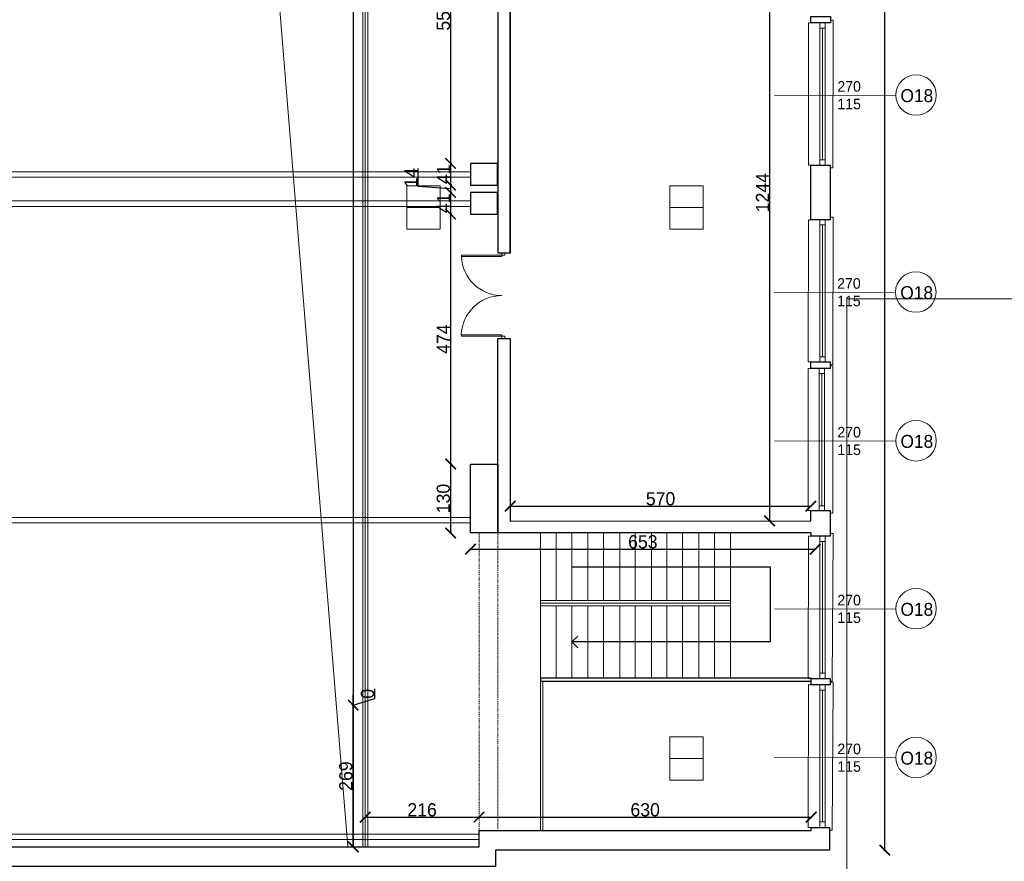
# Model space of a CAD drawing. Header units: centimetres. Extents: x -17621 to 77377, y -18613 to 66.
# Tile 104 of 173: x 26728 to 28594, y -10886 to -9291. Entities that reach past the tile are written whole.
import ezdxf

# ---------------------------------------------------------------- set-up
doc = ezdxf.new("R2010")
doc.units = ezdxf.units.CM
doc.linetypes.add('ACAD_ISO03W100', pattern=[30, 12, -18])
doc.layers.add('0-wymiarowanie rys.CAD', color=5, linetype='Continuous', lineweight=0, true_color=0x0000ff)
for name, color, linetype, lineweight in [('a_drzwi i okna', 2, 'Continuous', 0), ('a_inwentaryzacja', 141, 'Continuous', 0), ('a_podciągi', 2, 'ACAD_ISO03W100', 13), ('a_wymiarowanie', 211, 'Continuous', 0), ('drzwi', 2, 'Continuous', 0), ('kratownica', 8, 'Continuous', 15), ('pomieszczenia', 191, 'Continuous', 5)]:
    doc.layers.add(name, color=color, linetype=linetype, lineweight=lineweight)
for name, color, linetype in [('PDF3_A220 ŚCIANY WEWNĘTRZNE', 7, 'Continuous'), ('PDF3_A250 SCHODY', 7, 'Continuous'), ('PDF3_A310 STOLARKA ZEWNĘTRZNA', 7, 'Continuous'), ('PDF3_WIDOKOWA', 7, 'Continuous')]:
    doc.layers.add(name, color=color, linetype=linetype)
doc.styles.add('PDF Century Gothic', font='GOTHIC.TTF')
doc.dimstyles.new('ISO-25', dxfattribs={"dimtxt": 25, "dimasz": 20, "dimexe": 0.6, "dimexo": 0.375, "dimtad": 1, "dimdec": 0, "dimtxsty": 'PDF Century Gothic', "dimblk": 'ARCHTICK', "dimcen": 2.5, "dimadec": 1, "dimazin": 0, "dimtfac": 1, "dimtdec": 0, "dimtmove": 0, "dimatfit": 3, "dimldrblk": 'ARCHTICK', "dimfxl": 2, "dimfxlon": 1, "dimarcsym": 0})

# ---------------------------------------------------------------- blocks, each defined once
blk = doc.blocks.new('_ArchTick')
at = {"color": 0, "linetype": 'ByBlock', "const_width": 0.15}
blk.add_lwpolyline([(-0.5, -0.5), (0.5, 0.5)], dxfattribs=at)
blk = doc.blocks.new('*D987')
at = {"layer": 'a_wymiarowanie', "color": 0, "linetype": 'Continuous', "lineweight": -2, "transparency": 16777216}
for p, q in [((27657.8, -10214.4), (27657.8, -10211.8)), ((27657.8, -10212.4), (28227.6, -10212.4)), ((28227.6, -10214.4), (28227.6, -10211.8))]:
    blk.add_line(p, q, dxfattribs=at)
at = {"layer": 'Defpoints', "color": 0, "linetype": 'Continuous', "transparency": 16777216}
for p in [(28227.6, -10212.4), (27657.8, -10240.8), (28227.6, -10230.7)]:
    blk.add_point(p, dxfattribs=at)
at = {"layer": 'a_wymiarowanie', "color": 0, "linetype": 'Continuous', "lineweight": -2, "transparency": 16777216, "xscale": 20, "yscale": 20, "zscale": 20, "rotation": 180}
blk.add_blockref('_ArchTick', (27657.8, -10212.4), dxfattribs=at)
at = {"layer": 'a_wymiarowanie', "color": 0, "linetype": 'Continuous', "lineweight": -2, "transparency": 16777216, "xscale": 20, "yscale": 20, "zscale": 20}
blk.add_blockref('_ArchTick', (28227.6, -10212.4), dxfattribs=at)
at = {"layer": 'a_wymiarowanie', "color": 0, "linetype": 'Continuous', "lineweight": 0, "transparency": 16777216, "insert": (27942.7, -10198.7), "char_height": 25, "attachment_point": 5, "style": 'PDF Century Gothic'}
blk.add_mtext('570', dxfattribs=at)
blk = doc.blocks.new('*D988')
at = {"layer": 'a_wymiarowanie', "color": 0, "linetype": 'Continuous', "lineweight": -2, "transparency": 16777216}
for p, q in [((28151.5, -8996), (28148.9, -8996)), ((28149.5, -8996), (28149.5, -10240.5)), ((28151.5, -10240.5), (28148.9, -10240.5))]:
    blk.add_line(p, q, dxfattribs=at)
at = {"layer": 'Defpoints', "color": 0, "linetype": 'Continuous', "transparency": 16777216}
for p in [(28227.6, -8996), (28149.5, -10240.5), (28228.2, -10240.5)]:
    blk.add_point(p, dxfattribs=at)
at = {"layer": 'a_wymiarowanie', "color": 0, "linetype": 'Continuous', "lineweight": -2, "transparency": 16777216, "xscale": 20, "yscale": 20, "zscale": 20}
for p, rotation in [((28149.5, -8996), 90), ((28149.5, -10240.5), 270)]:
    blk.add_blockref('_ArchTick', p, dxfattribs=dict(at, rotation=rotation))
at = {"layer": 'a_wymiarowanie', "color": 0, "linetype": 'Continuous', "lineweight": 0, "transparency": 16777216, "insert": (28136, -9618.3), "char_height": 25, "attachment_point": 5, "rotation": 90, "style": 'PDF Century Gothic'}
blk.add_mtext('1244', dxfattribs=at)
blk = doc.blocks.new('*D998')
at = {"layer": 'a_wymiarowanie', "color": 0, "linetype": 'Continuous', "lineweight": -2, "transparency": 16777216}
for p, q in [((27546.7, -9003.8), (27544.1, -9003.8)), ((27544.7, -9003.8), (27544.7, -9563)), ((27546.7, -9563), (27544.1, -9563))]:
    blk.add_line(p, q, dxfattribs=at)
at = {"layer": 'Defpoints', "color": 0, "linetype": 'Continuous', "transparency": 16777216}
for p in [(27582.5, -9003.8), (27544.7, -9563), (27582.3, -9563)]:
    blk.add_point(p, dxfattribs=at)
at = {"layer": 'a_wymiarowanie', "color": 0, "linetype": 'Continuous', "lineweight": -2, "transparency": 16777216, "xscale": 20, "yscale": 20, "zscale": 20}
for p, rotation in [((27544.7, -9003.8), 90), ((27544.7, -9563), 270)]:
    blk.add_blockref('_ArchTick', p, dxfattribs=dict(at, rotation=rotation))
at = {"layer": 'a_wymiarowanie', "color": 0, "linetype": 'Continuous', "lineweight": 0, "transparency": 16777216, "insert": (27530.9, -9283.4), "char_height": 25, "attachment_point": 5, "rotation": 90, "style": 'PDF Century Gothic'}
blk.add_mtext('559', dxfattribs=at)
blk = doc.blocks.new('*D999')
at = {"layer": 'a_wymiarowanie', "color": 0, "linetype": 'Continuous', "lineweight": -2, "transparency": 16777216}
for p, q in [((27546.7, -9563), (27544.1, -9563)), ((27544.7, -9563), (27544.7, -9604)), ((27546.7, -9604), (27544.1, -9604))]:
    blk.add_line(p, q, dxfattribs=at)
at = {"layer": 'Defpoints', "color": 0, "linetype": 'Continuous', "transparency": 16777216}
for p in [(27582.3, -9563), (27544.7, -9604), (27582.3, -9604)]:
    blk.add_point(p, dxfattribs=at)
at = {"layer": 'a_wymiarowanie', "color": 0, "linetype": 'Continuous', "lineweight": -2, "transparency": 16777216, "xscale": 20, "yscale": 20, "zscale": 20}
for p, rotation in [((27544.7, -9563), 90), ((27544.7, -9604), 270)]:
    blk.add_blockref('_ArchTick', p, dxfattribs=dict(at, rotation=rotation))
at = {"layer": 'a_wymiarowanie', "color": 0, "linetype": 'Continuous', "lineweight": 0, "transparency": 16777216, "insert": (27531.2, -9583.5), "char_height": 25, "attachment_point": 5, "rotation": 90, "style": 'PDF Century Gothic'}
blk.add_mtext('41', dxfattribs=at)
blk = doc.blocks.new('*D1000')
at = {"layer": 'a_wymiarowanie', "color": 0, "linetype": 'Continuous', "lineweight": -2, "transparency": 16777216}
for p, q in [((27482.9, -9606.7), (27482.9, -9572.8)), ((27544.7, -9611), (27482.9, -9606.7)), ((27546.7, -9604), (27544.1, -9604)), ((27544.7, -9604), (27544.7, -9618)), ((27546.7, -9618), (27544.1, -9618))]:
    blk.add_line(p, q, dxfattribs=at)
at = {"layer": 'Defpoints', "color": 0, "linetype": 'Continuous', "transparency": 16777216}
for p in [(27582.3, -9604), (27544.7, -9618), (27582.3, -9618)]:
    blk.add_point(p, dxfattribs=at)
at = {"layer": 'a_wymiarowanie', "color": 0, "linetype": 'Continuous', "lineweight": -2, "transparency": 16777216, "xscale": 20, "yscale": 20, "zscale": 20}
for p, rotation in [((27544.7, -9604), 90), ((27544.7, -9618), 270)]:
    blk.add_blockref('_ArchTick', p, dxfattribs=dict(at, rotation=rotation))
at = {"layer": 'a_wymiarowanie', "color": 0, "linetype": 'Continuous', "lineweight": 0, "transparency": 16777216, "insert": (27469.5, -9589.7), "char_height": 25, "attachment_point": 5, "rotation": 90, "style": 'PDF Century Gothic'}
blk.add_mtext('14', dxfattribs=at)
blk = doc.blocks.new('*D1001')
at = {"layer": 'a_wymiarowanie', "color": 0, "linetype": 'Continuous', "lineweight": -2, "transparency": 16777216}
for p, q in [((27546.7, -9618), (27544.1, -9618)), ((27544.7, -9618), (27544.7, -9659)), ((27546.7, -9659), (27544.1, -9659))]:
    blk.add_line(p, q, dxfattribs=at)
at = {"layer": 'Defpoints', "color": 0, "linetype": 'Continuous', "transparency": 16777216}
for p in [(27582.3, -9618), (27544.7, -9659), (27582.3, -9659)]:
    blk.add_point(p, dxfattribs=at)
at = {"layer": 'a_wymiarowanie', "color": 0, "linetype": 'Continuous', "lineweight": -2, "transparency": 16777216, "xscale": 20, "yscale": 20, "zscale": 20}
for p, rotation in [((27544.7, -9618), 90), ((27544.7, -9659), 270)]:
    blk.add_blockref('_ArchTick', p, dxfattribs=dict(at, rotation=rotation))
at = {"layer": 'a_wymiarowanie', "color": 0, "linetype": 'Continuous', "lineweight": 0, "transparency": 16777216, "insert": (27531.2, -9638.5), "char_height": 25, "attachment_point": 5, "rotation": 90, "style": 'PDF Century Gothic'}
blk.add_mtext('41', dxfattribs=at)
blk = doc.blocks.new('*D1002')
at = {"layer": 'a_wymiarowanie', "color": 0, "linetype": 'Continuous', "lineweight": -2, "transparency": 16777216}
for p, q in [((27546.7, -9659), (27544.1, -9659)), ((27544.7, -9659), (27544.7, -10132.8)), ((27546.7, -10132.8), (27544.1, -10132.8))]:
    blk.add_line(p, q, dxfattribs=at)
at = {"layer": 'Defpoints', "color": 0, "linetype": 'Continuous', "transparency": 16777216}
for p in [(27582.3, -9659), (27544.7, -10132.8), (27582.5, -10132.8)]:
    blk.add_point(p, dxfattribs=at)
at = {"layer": 'a_wymiarowanie', "color": 0, "linetype": 'Continuous', "lineweight": -2, "transparency": 16777216, "xscale": 20, "yscale": 20, "zscale": 20}
for p, rotation in [((27544.7, -9659), 90), ((27544.7, -10132.8), 270)]:
    blk.add_blockref('_ArchTick', p, dxfattribs=dict(at, rotation=rotation))
at = {"layer": 'a_wymiarowanie', "color": 0, "linetype": 'Continuous', "lineweight": 0, "transparency": 16777216, "insert": (27530.9, -9895.9), "char_height": 25, "attachment_point": 5, "rotation": 90, "style": 'PDF Century Gothic'}
blk.add_mtext('474', dxfattribs=at)
blk = doc.blocks.new('*D1003')
at = {"layer": 'a_wymiarowanie', "color": 0, "linetype": 'Continuous', "lineweight": -2, "transparency": 16777216}
for p, q in [((27546.7, -10132.8), (27544.1, -10132.8)), ((27544.7, -10132.8), (27544.7, -10263.3)), ((27546.7, -10263.3), (27544.1, -10263.3))]:
    blk.add_line(p, q, dxfattribs=at)
at = {"layer": 'Defpoints', "color": 0, "linetype": 'Continuous', "transparency": 16777216}
for p in [(27582.5, -10132.8), (27544.7, -10263.3), (27582.5, -10263.3)]:
    blk.add_point(p, dxfattribs=at)
at = {"layer": 'a_wymiarowanie', "color": 0, "linetype": 'Continuous', "lineweight": -2, "transparency": 16777216, "xscale": 20, "yscale": 20, "zscale": 20}
for p, rotation in [((27544.7, -10132.8), 90), ((27544.7, -10263.3), 270)]:
    blk.add_blockref('_ArchTick', p, dxfattribs=dict(at, rotation=rotation))
at = {"layer": 'a_wymiarowanie', "color": 0, "linetype": 'Continuous', "lineweight": 0, "transparency": 16777216, "insert": (27530.9, -10198), "char_height": 25, "attachment_point": 5, "rotation": 90, "style": 'PDF Century Gothic'}
blk.add_mtext('130', dxfattribs=at)
blk = doc.blocks.new('*D1004')
at = {"layer": 'a_wymiarowanie', "color": 0, "linetype": 'Continuous', "lineweight": -2, "transparency": 16777216}
for p, q in [((27582.5, -10292.1), (27582.5, -10294.7)), ((27582.5, -10294.1), (28235.7, -10294.1)), ((28235.7, -10292.1), (28235.7, -10294.7))]:
    blk.add_line(p, q, dxfattribs=at)
at = {"layer": 'Defpoints', "color": 0, "linetype": 'Continuous', "transparency": 16777216}
for p in [(27582.5, -10259.2), (28235.7, -10259.2), (28235.7, -10294.1)]:
    blk.add_point(p, dxfattribs=at)
at = {"layer": 'a_wymiarowanie', "color": 0, "linetype": 'Continuous', "lineweight": -2, "transparency": 16777216, "xscale": 20, "yscale": 20, "zscale": 20, "rotation": 180}
blk.add_blockref('_ArchTick', (27582.5, -10294.1), dxfattribs=at)
at = {"layer": 'a_wymiarowanie', "color": 0, "linetype": 'Continuous', "lineweight": -2, "transparency": 16777216, "xscale": 20, "yscale": 20, "zscale": 20}
blk.add_blockref('_ArchTick', (28235.7, -10294.1), dxfattribs=at)
at = {"layer": 'a_wymiarowanie', "color": 0, "linetype": 'Continuous', "lineweight": 0, "transparency": 16777216, "insert": (27909.1, -10280.3), "char_height": 25, "attachment_point": 5, "style": 'PDF Century Gothic'}
blk.add_mtext('653', dxfattribs=at)
blk = doc.blocks.new('*D1005')
at = {"layer": 'a_wymiarowanie', "color": 0, "linetype": 'Continuous', "lineweight": -2, "transparency": 16777216}
for p, q in [((27598.5, -10803.9), (27598.5, -10801.3)), ((27598.5, -10801.9), (28228.4, -10801.9)), ((28228.4, -10803.9), (28228.4, -10801.3))]:
    blk.add_line(p, q, dxfattribs=at)
at = {"layer": 'Defpoints', "color": 0, "linetype": 'Continuous', "transparency": 16777216}
for p in [(28228.4, -10801.9), (27598.5, -10827.2), (28228.4, -10827.2)]:
    blk.add_point(p, dxfattribs=at)
at = {"layer": 'a_wymiarowanie', "color": 0, "linetype": 'Continuous', "lineweight": -2, "transparency": 16777216, "xscale": 20, "yscale": 20, "zscale": 20, "rotation": 180}
blk.add_blockref('_ArchTick', (27598.5, -10801.9), dxfattribs=at)
at = {"layer": 'a_wymiarowanie', "color": 0, "linetype": 'Continuous', "lineweight": -2, "transparency": 16777216, "xscale": 20, "yscale": 20, "zscale": 20}
blk.add_blockref('_ArchTick', (28228.4, -10801.9), dxfattribs=at)
at = {"layer": 'a_wymiarowanie', "color": 0, "linetype": 'Continuous', "lineweight": 0, "transparency": 16777216, "insert": (27913.5, -10788.2), "char_height": 25, "attachment_point": 5, "style": 'PDF Century Gothic'}
blk.add_mtext('630', dxfattribs=at)
blk = doc.blocks.new('*D1006')
at = {"layer": 'a_wymiarowanie', "color": 0, "linetype": 'Continuous', "lineweight": -2, "transparency": 16777216}
for p, q in [((27382.6, -10803.9), (27382.6, -10801.3)), ((27382.6, -10801.9), (27598.5, -10801.9)), ((27598.5, -10803.9), (27598.5, -10801.3))]:
    blk.add_line(p, q, dxfattribs=at)
at = {"layer": 'Defpoints', "color": 0, "linetype": 'Continuous', "transparency": 16777216}
for p in [(27598.5, -10801.9), (27382.6, -10858.5), (27598.5, -10858.5)]:
    blk.add_point(p, dxfattribs=at)
at = {"layer": 'a_wymiarowanie', "color": 0, "linetype": 'Continuous', "lineweight": -2, "transparency": 16777216, "xscale": 20, "yscale": 20, "zscale": 20, "rotation": 180}
blk.add_blockref('_ArchTick', (27382.6, -10801.9), dxfattribs=at)
at = {"layer": 'a_wymiarowanie', "color": 0, "linetype": 'Continuous', "lineweight": -2, "transparency": 16777216, "xscale": 20, "yscale": 20, "zscale": 20}
blk.add_blockref('_ArchTick', (27598.5, -10801.9), dxfattribs=at)
at = {"layer": 'a_wymiarowanie', "color": 0, "linetype": 'Continuous', "lineweight": 0, "transparency": 16777216, "insert": (27490.6, -10788.2), "char_height": 25, "attachment_point": 5, "style": 'PDF Century Gothic'}
blk.add_mtext('216', dxfattribs=at)
blk = doc.blocks.new('*D1007')
at = {"layer": 'a_wymiarowanie', "color": 0, "linetype": 'Continuous', "lineweight": -2, "transparency": 16777216}
for p, q in [((27362, -6564.3), (27359.4, -6564.3)), ((27360, -6564.3), (27360, -10858.5)), ((27362, -10858.5), (27359.4, -10858.5))]:
    blk.add_line(p, q, dxfattribs=at)
at = {"layer": 'Defpoints', "color": 0, "linetype": 'Continuous', "transparency": 16777216}
for p in [(27387.7, -6564.3), (27360, -10858.5), (27387.7, -10858.5)]:
    blk.add_point(p, dxfattribs=at)
at = {"layer": 'a_wymiarowanie', "color": 0, "linetype": 'Continuous', "lineweight": -2, "transparency": 16777216, "xscale": 20, "yscale": 20, "zscale": 20}
for p, rotation in [((27360, -6564.3), 90), ((27360, -10858.5), 270)]:
    blk.add_blockref('_ArchTick', p, dxfattribs=dict(at, rotation=rotation))
at = {"layer": 'a_wymiarowanie', "color": 0, "linetype": 'Continuous', "lineweight": 0, "transparency": 16777216, "insert": (27346.2, -8711.4), "char_height": 25, "attachment_point": 5, "rotation": 90, "style": 'PDF Century Gothic'}
blk.add_mtext('4293', dxfattribs=at)
blk = doc.blocks.new('*D1008')
at = {"layer": 'a_wymiarowanie', "color": 0, "linetype": 'Continuous', "lineweight": -2, "transparency": 16777216}
for p, q in [((27358, -10589.6), (27360.6, -10589.6)), ((27360, -10858.5), (27360, -10589.6)), ((27362, -10858.5), (27359.4, -10858.5))]:
    blk.add_line(p, q, dxfattribs=at)
at = {"layer": 'Defpoints', "color": 0, "linetype": 'Continuous', "transparency": 16777216}
for p in [(9504.8, -10589.6), (27360, -10589.6), (27387.7, -10858.5)]:
    blk.add_point(p, dxfattribs=at)
at = {"layer": 'a_wymiarowanie', "color": 0, "linetype": 'Continuous', "lineweight": -2, "transparency": 16777216, "xscale": 20, "yscale": 20, "zscale": 20}
for p, rotation in [((27360, -10589.6), 90), ((27360, -10858.5), 270)]:
    blk.add_blockref('_ArchTick', p, dxfattribs=dict(at, rotation=rotation))
at = {"layer": 'a_wymiarowanie', "color": 0, "linetype": 'Continuous', "lineweight": 0, "transparency": 16777216, "insert": (27346.2, -10724.1), "char_height": 25, "attachment_point": 5, "rotation": 90, "style": 'PDF Century Gothic'}
blk.add_mtext('269', dxfattribs=at)
blk = doc.blocks.new('*D1009')
at = {"layer": 'a_wymiarowanie', "color": 0, "linetype": 'Continuous', "lineweight": -2, "transparency": 16777216}
for p, q in [((27400.9, -10577.3), (27400.9, -10559)), ((27360, -10589.6), (27360, -10569.6)), ((27360, -10589.6), (27400.9, -10577.3)), ((27358, -10589.6), (27360.6, -10589.6)), ((27358, -10589.6), (27360.6, -10589.6)), ((27360, -10589.6), (27360, -10609.6))]:
    blk.add_line(p, q, dxfattribs=at)
at = {"layer": 'Defpoints', "color": 0, "linetype": 'Continuous', "transparency": 16777216}
for p in [(9427.8, -10589.6), (9504.8, -10589.6), (27360, -10589.6)]:
    blk.add_point(p, dxfattribs=at)
at = {"layer": 'a_wymiarowanie', "color": 0, "linetype": 'Continuous', "lineweight": -2, "transparency": 16777216, "xscale": 20, "yscale": 20, "zscale": 20}
for rotation in [90, 270]:
    blk.add_blockref('_ArchTick', (27360, -10589.6), dxfattribs=dict(at, rotation=rotation))
at = {"layer": 'a_wymiarowanie', "color": 0, "linetype": 'Continuous', "lineweight": 0, "transparency": 16777216, "insert": (27387.1, -10568.1), "char_height": 25, "attachment_point": 5, "rotation": 90, "style": 'PDF Century Gothic'}
blk.add_mtext('0', dxfattribs=at)
blk = doc.blocks.new('*D1098')
at = {"layer": '0-wymiarowanie rys.CAD', "color": 0, "linetype": 'Continuous', "lineweight": -2, "transparency": 16777216}
for p, q in [((28365.9, -6566.8), (28368.5, -6566.8)), ((28367.9, -10864.5), (28367.9, -6566.8)), ((28365.9, -10864.5), (28368.5, -10864.5))]:
    blk.add_line(p, q, dxfattribs=at)
at = {"layer": 'Defpoints', "color": 0, "linetype": 'Continuous', "transparency": 16777216}
for p in [(28263.1, -6566.8), (28367.9, -6566.8), (28263.1, -10864.5)]:
    blk.add_point(p, dxfattribs=at)
at = {"layer": '0-wymiarowanie rys.CAD', "color": 0, "linetype": 'Continuous', "lineweight": -2, "transparency": 16777216, "xscale": 20, "yscale": 20, "zscale": 20}
for p, rotation in [((28367.9, -6566.8), 90), ((28367.9, -10864.5), 270)]:
    blk.add_blockref('_ArchTick', p, dxfattribs=dict(at, rotation=rotation))
at = {"layer": '0-wymiarowanie rys.CAD', "color": 0, "linetype": 'Continuous', "transparency": 16777216, "insert": (28354.1, -8715.6), "char_height": 25, "attachment_point": 5, "rotation": 90, "style": 'PDF Century Gothic'}
blk.add_mtext('4298', dxfattribs=at)

msp = doc.modelspace()

# ---------------------------------------------------------------- linework, layer by layer
at = {"layer": 'a_drzwi i okna'}
for p, q in [((28388.6, -9433.9), (28158.5, -9433.3)), ((28388.2, -9807.3), (28158, -9806.7)), ((28388.6, -10089.2), (28158.5, -10088.6)), ((28388.6, -10407.6), (28158.5, -10407)), ((28388.6, -10689.5), (28158.5, -10688.9))]:
    msp.add_line(p, q, dxfattribs=at)
at = {"layer": 'a_drzwi i okna', "lineweight": 5}
for points in [[(27378.4, -10858.5), (27378.4, -6564.3)], [(27382.6, -10858.5), (27382.6, -6564.3)], [(27387.7, -10858.5), (27387.7, -6564.3)]]:
    msp.add_lwpolyline(points, dxfattribs=at)
at = {"layer": 'a_drzwi i okna'}
for centre in [(28427.1, -9433.3), (28426.6, -9806.7), (28427.1, -10088.6), (28427.1, -10406.9), (28427.1, -10688.9)]:
    msp.add_circle(centre, 38.4, dxfattribs=at)
at = {"layer": 'a_inwentaryzacja', "lineweight": 25}
msp.add_lwpolyline([(27583.3, -9003.8), (27634.1, -9003.8), (27634.1, -9732.5), (27657.8, -9732.5), (27657.8, -9357.4), (27657.8, -9320.2), (27657.8, -9308.3), (27657.8, -8996)], dxfattribs=at)
at = {"layer": 'a_inwentaryzacja', "linetype": 'Continuous', "lineweight": 25}
msp.add_lwpolyline([(27634.1, -9003.8), (27634.1, -9732.5), (27657.9, -9732.5), (27657.9, -8996)], dxfattribs=at)
at = {"layer": 'a_inwentaryzacja', "lineweight": 25}
for points in [[(27633.3, -9563), (27582.3, -9563), (27582.3, -9604), (27633.3, -9604)], [(27633.3, -9618), (27582.3, -9618), (27582.3, -9659), (27633.3, -9659)], [(27634.1, -9894.6), (27657.8, -9894.6), (27657.8, -10240.8), (28227.6, -10240.5), (28227.6, -10221), (28264, -10221), (28264, -10269.3), (28228.4, -10269.3), (28228.4, -10263.3), (27634.1, -10263.3)], [(27582.5, -10132.8), (27634.1, -10132.8), (27634.1, -10263.3), (27582.5, -10263.3)]]:
    msp.add_lwpolyline(points, close=True, dxfattribs=at)
at = {"layer": 'a_podciągi', "color": 0, "linetype": 'Continuous', "lineweight": 25, "ltscale": 0.05}
for p, q in [((27774.6, -10327.7), (28150.3, -10327.7)), ((28150.3, -10327.7), (28150.3, -10469.9)), ((27774.6, -10469.9), (27785.6, -10458.8)), ((28150.3, -10469.9), (27774.6, -10469.9)), ((27774.6, -10469.9), (27785.6, -10481.1))]:
    msp.add_line(p, q, dxfattribs=at)
at = {"layer": 'a_podciągi', "ltscale": 0.05}
msp.add_lwpolyline([(27598.5, -10827.2), (27634.1, -10827.2), (27634.1, -10263.3), (27598.5, -10263.3)], close=True, dxfattribs=at)
at = {"layer": 'drzwi'}
for points in [[(27642, -9736.7), (27642, -9732.5), (27647.4, -9732.5), (27647.4, -9736.7), (27642, -9736.7), (27642, -9739.3), (27565.3, -9739.3), (27565.2, -9736.7), (27642, -9736.7)], [(27641.8, -9890.3), (27641.8, -9894.6), (27647.2, -9894.6), (27647.2, -9890.3), (27641.8, -9890.3), (27641.8, -9887.8), (27565, -9887.6), (27565, -9890.1), (27641.8, -9890.3)]]:
    msp.add_lwpolyline(points, dxfattribs=at)
for centre, start, end in [((27641.9, -9736.8), 181.802, 270.0712), ((27641.6, -9890.2), 89.7481, 178.0174)]:
    msp.add_arc(centre, 76.7, start, end, dxfattribs=at)
at = {"layer": 'kratownica', "linetype": 'Continuous'}
for points in [[(25200.1, -9579.1), (27582.3, -9579.1), (27582.3, -9589.2), (25200.1, -9589.2)], [(25200.1, -9634.1), (27582.3, -9634.1), (27582.3, -9644.3), (25200.1, -9644.3)], [(25200.1, -10234.3), (27582.5, -10234.3), (27582.5, -10244.4), (25200.1, -10244.4)], [(25224.4, -10834.1), (27598.5, -10834.1), (27598.5, -10844.3), (25224.4, -10844.3)]]:
    msp.add_lwpolyline(points, close=True, dxfattribs=at)
at = {"layer": 'PDF3_A220 ŚCIANY WEWNĘTRZNE', "lineweight": 25}
for points in [[(28227.6, -9296.5), (28227.6, -9284.6), (28264.8, -9284.6), (28264.8, -9296.5)], [(28264, -9669.8), (28227.6, -9669.8), (28227.6, -9566.5), (28264, -9566.5)], [(28264, -9939.1), (28264, -9951.8), (28227.6, -9951.8), (28227.6, -9939.1)], [(28228.4, -10544.4), (28228.4, -10538.5), (27715.3, -10538.5), (27715.3, -10544.4)], [(28228.4, -10539.4), (28264, -10539.4), (28264, -10551.2), (28228.4, -10551.2)], [(25138.1, -10816.2), (25175.4, -10816.2), (25175.4, -10858.5), (27598.5, -10858.5), (27598.5, -10827.2), (28228.4, -10827.2), (28228.4, -10821.3), (28263.1, -10821.3), (28263.1, -10864.5), (27629.8, -10864.5), (27629.8, -10895.8), (25138.1, -10895.8)]]:
    msp.add_lwpolyline(points, close=True, dxfattribs=at)
msp.add_lwpolyline([(28228.4, -9566.5), (28264, -9566.5)], dxfattribs=at)
at = {"layer": 'PDF3_A250 SCHODY', "lineweight": 5}
for points in [[(27715.3, -10471.6), (27715.3, -10538.5), (27715.3, -10262.5)], [(27745, -10262.5), (27745, -10391.2)], [(27774.6, -10262.5), (27774.6, -10391.2)], [(27805.1, -10262.5), (27805.1, -10391.2)], [(27834.7, -10262.5), (27834.7, -10391.2)], [(27865.2, -10262.5), (27865.2, -10391.2)], [(27894.8, -10262.5), (27894.8, -10391.2)], [(27925.3, -10262.5), (27925.3, -10391.2)], [(27954.9, -10262.5), (27954.9, -10391.2)], [(27984.6, -10262.5), (27984.6, -10391.2)], [(28015.1, -10262.5), (28015.1, -10391.2)], [(28044.7, -10262.5), (28044.7, -10391.2)], [(28075.2, -10262.5), (28075.2, -10391.2), (28075.2, -10538.5)], [(27715.3, -10391.2), (28075.2, -10391.2), (27715.3, -10391.2)], [(28075.2, -10396.3), (27715.3, -10396.3), (27715.3, -10468.2)], [(28075.2, -10401.3), (27715.3, -10401.3)], [(27745, -10401.3), (27745, -10538.5)], [(27774.6, -10401.3), (27774.6, -10538.5)], [(27805.1, -10401.3), (27805.1, -10538.5)], [(27834.7, -10401.3), (27834.7, -10538.5)], [(27865.2, -10401.3), (27865.2, -10538.5)], [(27894.8, -10401.3), (27894.8, -10538.5)], [(27925.3, -10401.3), (27925.3, -10538.5)], [(27954.9, -10401.3), (27954.9, -10538.5)], [(27984.6, -10401.3), (27984.6, -10538.5)], [(28015.1, -10401.3), (28015.1, -10538.5)], [(28044.7, -10401.3), (28044.7, -10538.5)]]:
    msp.add_lwpolyline(points, dxfattribs=at)
msp.add_lwpolyline([(27715.3, -10538.5), (28075.2, -10538.5), (28075.2, -10262.5), (27715.3, -10262.5)], close=True, dxfattribs=at)
at = {"layer": 'PDF3_A310 STOLARKA ZEWNĘTRZNA', "lineweight": 5}
for points in [[(28223.3, -9566.5), (28264, -9566.5), (28264, -9571.6), (28269.1, -9571.6), (28269.9, -9296.5), (28269.9, -9291.4), (28264.8, -9291.4), (28264.8, -9296.5), (28223.3, -9296.5)], [(28244.5, -9566.5), (28244.5, -9556.4), (28244.5, -9306.6), (28244.5, -9296.5), (28254.7, -9296.5), (28254.7, -9306.6), (28254.7, -9556.4), (28254.7, -9566.5)], [(28222.5, -9939.1), (28264, -9939.1), (28264, -9944.1), (28269.1, -9944.1), (28269.9, -9669.8), (28269.9, -9664.7), (28264.8, -9664.7), (28264.8, -9669.8), (28223.3, -9669.8)], [(28244.5, -9939.1), (28244.5, -9929.8), (28244.5, -9679.1), (28244.5, -9669.8), (28254.7, -9669.8), (28254.7, -9679.1), (28254.7, -9929.8), (28254.7, -9939.1)], [(28222.5, -10221), (28264, -10221), (28264, -10226.1), (28269.1, -10226.1), (28269.1, -9951.8), (28269.1, -9946.7), (28264, -9946.7), (28264, -9951.8), (28222.5, -9951.8)], [(28243.7, -10221), (28243.7, -10211.7), (28243.7, -9961.1), (28243.7, -9951.8), (28253.8, -9951.8), (28253.8, -9961.1), (28253.8, -10211.7), (28253.8, -10221)], [(28222.5, -10539.4), (28264, -10539.4), (28264, -10544.4), (28268.2, -10544.4), (28269.9, -10269.3), (28269.9, -10264.2), (28264.8, -10264.2), (28264.8, -10269.3), (28223.3, -10269.3)], [(28244.5, -10539.4), (28244.5, -10529.2), (28244.5, -10279.4), (28244.5, -10269.3), (28254.7, -10269.3), (28254.7, -10279.4), (28254.7, -10529.2), (28254.7, -10539.4)], [(28222.5, -10821.3), (28263.1, -10821.3), (28263.1, -10826.4), (28268.2, -10826.4), (28269.9, -10551.2), (28269.9, -10546.1), (28264.8, -10546.1), (28264.8, -10551.2), (28223.3, -10551.2)], [(28244.5, -10821.3), (28244.5, -10811.1), (28244.5, -10561.4), (28244.5, -10551.2), (28254.7, -10551.2), (28254.7, -10561.4), (28254.7, -10811.1), (28254.7, -10821.3)]]:
    msp.add_lwpolyline(points, close=True, dxfattribs=at)
for points in [[(28254.7, -9306.6), (28244.5, -9306.6)], [(28249.6, -9556.4), (28249.6, -9306.6)], [(28254.7, -9556.4), (28244.5, -9556.4)], [(28254.7, -9679.1), (28244.5, -9679.1)], [(28249.6, -9929.8), (28249.6, -9679.1)], [(28254.7, -9929.8), (28244.5, -9929.8)], [(28253.8, -9961.1), (28243.7, -9961.1)], [(28248.7, -10211.7), (28248.7, -9961.1)], [(28253.8, -10211.7), (28243.7, -10211.7)], [(28254.7, -10279.4), (28244.5, -10279.4)], [(28249.6, -10529.2), (28249.6, -10279.4)], [(28254.7, -10529.2), (28244.5, -10529.2)], [(28254.7, -10561.4), (28244.5, -10561.4)], [(28249.6, -10811.1), (28249.6, -10561.4)], [(28254.7, -10811.1), (28244.5, -10811.1)]]:
    msp.add_lwpolyline(points, dxfattribs=at)
at = {"layer": 'PDF3_WIDOKOWA', "lineweight": 5}
for points in [[(25175.4, -6564.3), (27031.2, -6937.7), (27349.6, -10858.5)], [(28884.6, -15866.5), (28884.6, -14017.4), (28884.6, -12853.3), (28884.6, -10989.8), (28884.6, -10975.4), (28884.6, -9819.8), (28296.1, -9819.7), (28296.1, -15866.5)], [(27715.3, -10544.4), (27715.3, -10827.2)], [(27719.6, -10544.4), (27719.6, -10827.2)]]:
    msp.add_lwpolyline(points, dxfattribs=at)
at = {"layer": 'pomieszczenia'}
for p, q in [((27461.6, -9646.6), (27524.7, -9646.6)), ((27960.1, -9646.6), (28023.2, -9646.6)), ((27960.1, -10690.9), (28023.2, -10690.9))]:
    msp.add_line(p, q, dxfattribs=at)
for points in [[(27461.6, -9605.5), (27524.7, -9605.5), (27524.7, -9687.8), (27461.6, -9687.8)], [(27960.1, -9605.5), (28023.2, -9605.5), (28023.2, -9687.8), (27960.1, -9687.8)], [(27960.1, -10649.7), (28023.2, -10649.7), (28023.2, -10732.1), (27960.1, -10732.1)]]:
    msp.add_lwpolyline(points, close=True, dxfattribs=at)

# ---------------------------------------------------------------- texts
at = {"layer": 'a_drzwi i okna', "style": 'PDF Century Gothic'}
for s, width, gutter_width, heights, insert, char_height, attachment_point in [('270\\P115', 179.816, 12.5, [162.8], (28277.9, -9407), 20, 1), ('O18', 220.698, 15.3, [199.8], (28397.6, -9447.1), 24.55, 7), ('270\\P115', 179.816, 12.5, [162.8], (28277.5, -9780.4), 20, 1), ('O18', 220.698, 15.3, [199.8], (28397.2, -9820.5), 24.55, 7), ('270\\P115', 179.816, 12.5, [162.8], (28277.9, -10062.3), 20, 1), ('O18', 220.698, 15.3, [199.8], (28397.6, -10102.4), 24.55, 7), ('270\\P115', 179.816, 12.5, [162.8], (28277.9, -10380.6), 20, 1), ('O18', 220.698, 15.3, [199.8], (28397.6, -10420.8), 24.55, 7), ('270\\P115', 179.816, 12.5, [162.8], (28277.9, -10662.6), 20, 1), ('O18', 220.698, 15.3, [199.8], (28397.6, -10702.7), 24.55, 7)]:
    msp.add_mtext_dynamic_manual_height_columns(s, width=width, gutter_width=gutter_width, heights=heights, dxfattribs=dict(at, insert=insert, char_height=char_height, attachment_point=attachment_point))

# ---------------------------------------------------------------- dimensions: what is measured, and where the dimension line sits
at = {"layer": '0-wymiarowanie rys.CAD', "linetype": 'Continuous'}
dim = msp.add_linear_dim(base=(28367.9, -6566.8), p1=(28263.1, -10864.5), p2=(28263.1, -6566.8), angle=90, dimstyle='ISO-25', dxfattribs=at)
dim.commit()
dim.dimension.update_dxf_attribs({"geometry": '*D1098', "text_midpoint": (28354.1, -8715.6)})
at = {"layer": 'a_wymiarowanie', "linetype": 'Continuous', "lineweight": 0}
dim = msp.add_linear_dim(base=(27360, -10858.5), p1=(27387.7, -6564.3), p2=(27387.7, -10858.5), angle=90, text='4293', dimstyle='ISO-25', dxfattribs=at)
dim.commit()
dim.dimension.update_dxf_attribs({"geometry": '*D1007', "text_midpoint": (27346.2, -8711.4)})
for base, p1, p2, picture, middle in [((27544.7, -9563), (27582.5, -9003.8), (27582.3, -9563), '*D998', (27530.9, -9283.4)), ((27544.7, -9604), (27582.3, -9563), (27582.3, -9604), '*D999', (27531.2, -9583.5)), ((27544.7, -9659), (27582.3, -9618), (27582.3, -9659), '*D1001', (27531.2, -9638.5)), ((27544.7, -10132.8), (27582.3, -9659), (27582.5, -10132.8), '*D1002', (27530.9, -9895.9)), ((27544.6799, -10263.2547), (27582.4731, -10132.8112), (27582.4731, -10263.2547), '*D1003', (27530.926, -10198.0329)), ((27359.9703996, -10589.5753991), (9504.8076714, -10589.5753991), (9427.7919615, -10589.5753991), '*D1009', (27387.1405474, -10576.6732076)), ((27360, -10589.6), (27387.7, -10858.5), (9504.8, -10589.6), '*D1008', (27346.2, -10724.1))]:
    dim = msp.add_linear_dim(base=base, p1=p1, p2=p2, angle=90, dimstyle='ISO-25', override={"dimtmove": 1}, dxfattribs=at)
    dim.commit()
    dim.dimension.update_dxf_attribs({"geometry": picture, "text_midpoint": middle})
dim = msp.add_linear_dim(base=(28149.4772, -10240.4785), p1=(28227.569, -8996.0463), p2=(28228.2079, -10240.4785), angle=90, dimstyle='ISO-25', dxfattribs=at)
dim.commit()
dim.dimension.update_dxf_attribs({"geometry": '*D988', "text_midpoint": (28136.0378, -9618.2624)})
dim = msp.add_linear_dim(base=(27544.7, -9618), p1=(27582.3, -9604), p2=(27582.3, -9618), angle=90, dimstyle='ISO-25', override={"dimtmove": 1}, dxfattribs=at)
dim.commit()
dim.dimension.update_dxf_attribs({"geometry": '*D1000', "text_midpoint": (27482.9, -9606.1), "dimtype": 160})
for base, p1, p2, picture, middle in [((28227.6, -10212.4), (27657.8, -10240.8), (28227.6, -10230.7), '*D987', (27942.7, -10198.7)), ((28235.7, -10294.1), (27582.5, -10259.2), (28235.7, -10259.2), '*D1004', (27909.1, -10280.3)), ((27598.5, -10801.9), (27382.6, -10858.5), (27598.5, -10858.5), '*D1006', (27490.6, -10788.2)), ((28228.4, -10801.9), (27598.5, -10827.2), (28228.4, -10827.2), '*D1005', (27913.5, -10788.2))]:
    dim = msp.add_linear_dim(base=base, p1=p1, p2=p2, dimstyle='ISO-25', dxfattribs=at)
    dim.commit()
    dim.dimension.update_dxf_attribs({"geometry": picture, "text_midpoint": middle})

doc.saveas('drawing.dxf')
